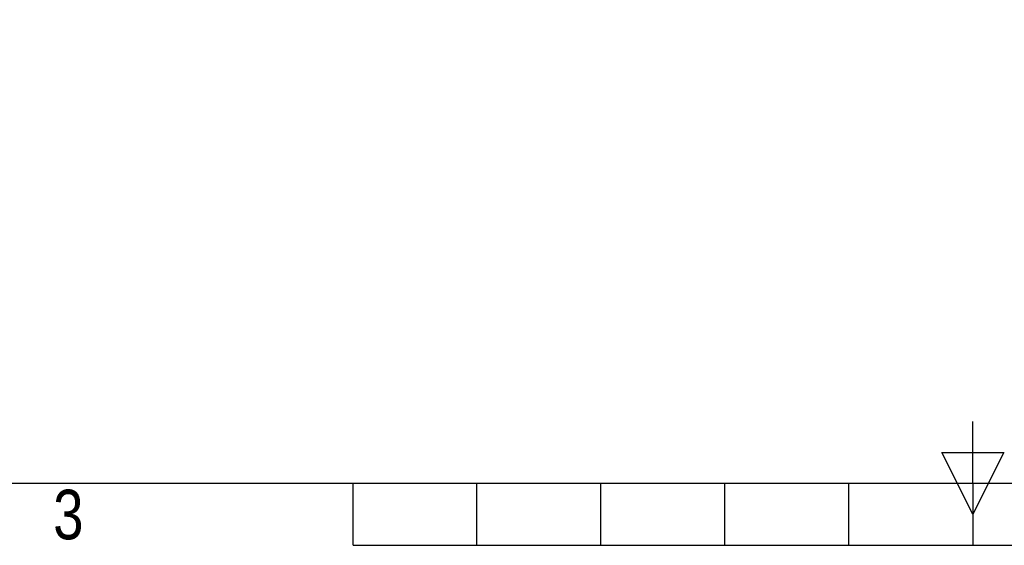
# Model space of a CAD drawing. Header units: millimetres. Extents: x 0 to 420, y 0 to 297.
# Tile 5 of 62: x 130 to 213, y 0 to 44. Entities that reach past the tile are written whole.
import ezdxf
from ezdxf.enums import TextEntityAlignment as Align

# ---------------------------------------------------------------- set-up
doc = ezdxf.new("R2010")
doc.units = ezdxf.units.MM
doc.layers.add('CARTIGLIO', color=140, linetype='Continuous')
doc.styles.add('SLDTEXTSTYLE0', font='TXT', dxfattribs={"width": 0.638298})
doc.styles.add('SLDTEXTSTYLE2', font='TXT', dxfattribs={"width": 0.821468})

# ---------------------------------------------------------------- blocks, each defined once
blk = doc.blocks.new('SW_NOTE_0_1')
at = {"layer": 'CARTIGLIO', "color": 0, "insert": (85.406, 3.223), "char_height": 2.5, "attachment_point": 2, "style": 'SLDTEXTSTYLE0'}
blk.add_mtext("ATTENZIONE: NON INTERPRETARE IL DISEGNO. IN CASO DI QUOTE MANCANTI O POCO CHIARE CONSULTARE L'UFFICIO TECNICO", dxfattribs=at)
blk = doc.blocks.new('SW_NOTE_0_18')
at = {"layer": 'CARTIGLIO', "color": 0, "insert": (27.34, 2.063), "char_height": 1.6, "attachment_point": 2, "style": 'SLDTEXTSTYLE0'}
blk.add_mtext('VIETATO RIPRODURRE O COMUNICARNE A TERZI IL CONTENUTO.', dxfattribs=at)
blk = doc.blocks.new('Cartiglio ALUSIC')
at = {"layer": 'CARTIGLIO', "color": 140}
for name, p in [('SW_NOTE_0_18', (116.353, 126.614)), ('SW_NOTE_0_1', (127.631, 90.016))]:
    blk.add_blockref(name, p, dxfattribs=at)
at = {"layer": 'CARTIGLIO', "color": 140, "style": 'SLDTEXTSTYLE0', "width": 0.638298}
for tag, height, p in [('AUTOATTR1', 3.5, (223.449, 133.7)), ('AUTOATTR2', 3.5, (221.929, 127.422)), ('AUTOATTR11', 3.5, (222.862, 121.411)), ('AUTOATTR8', 4, (219.244, 110.003)), ('AUTOATTR9', 4, (218.122, 100.423)), ('AUTOATTR0', 4, (249.033, 100.312))]:
    blk.add_attdef(tag, text='', height=height, dxfattribs=at).set_placement(p, align=Align.TOP_CENTER)
at = {"layer": 'CARTIGLIO', "color": 140}
for tag in ['AUTOATTR13', 'AUTOATTR12', 'AUTOATTR10', 'AUTOATTR7', 'AUTOATTR6', 'AUTOATTR5', 'AUTOATTR4', 'AUTOATTR3']:
    blk.add_attdef(tag, (0, 0), '', height=4, dxfattribs=at)

msp = doc.modelspace()

# ---------------------------------------------------------------- linework, layer by layer
at = {"layer": 'CARTIGLIO', "linetype": 'Continuous'}
for p, q in [((210.0038, 5.171), (210.0038, 10.3452)), ((207.4166, 7.7581), (212.5909, 7.7581)), ((210.0038, 2.5839), (207.4166, 7.7581)), ((212.5909, 7.7581), (210.0038, 2.5839)), ((5.1801, 5.171), (414.8274, 5.171)), ((158.2616, -0.0032), (158.2616, 5.171)), ((168.61, -0.0032), (168.61, 5.171)), ((178.9585, -0.0032), (178.9585, 5.171)), ((189.3069, -0.0032), (189.3069, 5.171)), ((199.6553, -0.0032), (199.6553, 5.171)), ((210.0038, 5.171), (210.0038, -0.0032)), ((158.2616, -0.0032), (261.7459, -0.0032))]:
    msp.add_line(p, q, dxfattribs=at)

# ---------------------------------------------------------------- block references
at = {"layer": 'CARTIGLIO'}
msp.add_blockref('Cartiglio ALUSIC', (101.2063, -84.828), dxfattribs=at)

# ---------------------------------------------------------------- texts
at = {"layer": 'CARTIGLIO', "insert": (134.4919, 4.6371), "char_height": 4.1394, "attachment_point": 2, "style": 'SLDTEXTSTYLE2'}
msp.add_mtext('3', dxfattribs=at)

doc.saveas('drawing.dxf')
